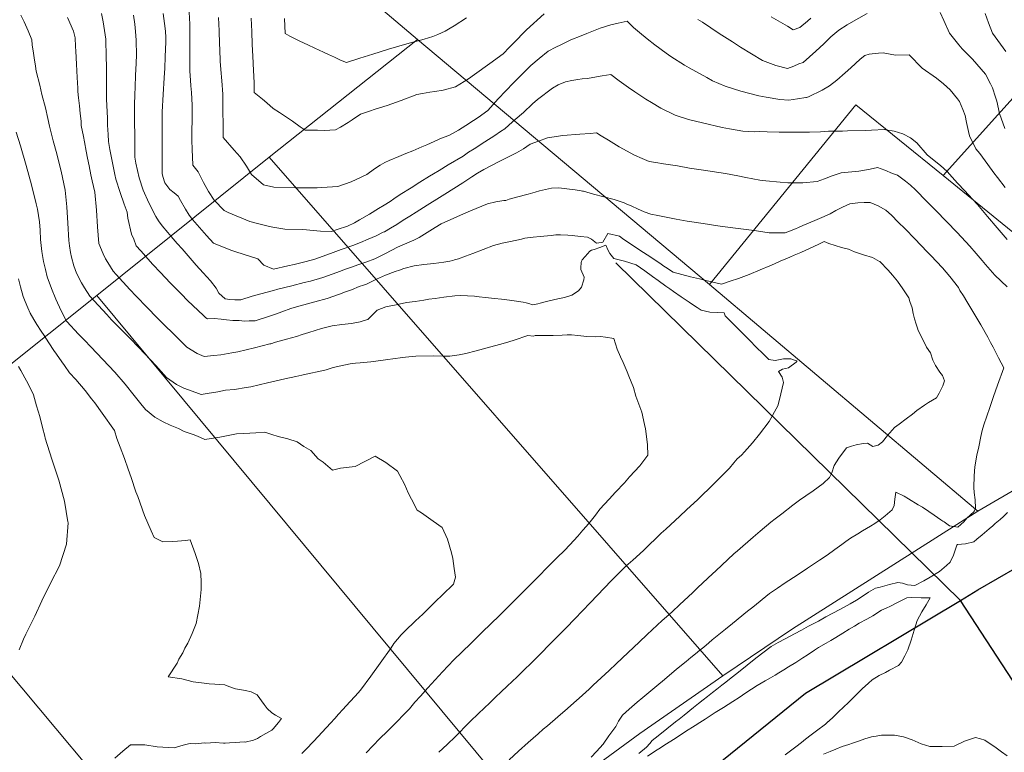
# Model space of a CAD drawing. Header units: inches. Extents: x 11351264 to 11356330, y 6702313 to 6706468.
# Tile 85 of 160: x 11354067 to 11354518, y 6705054 to 6705391. Entities that reach past the tile are written whole.
import ezdxf

# ---------------------------------------------------------------- set-up
doc = ezdxf.new("R2010")
doc.units = ezdxf.units.IN
doc.header["$MEASUREMENT"] = 0
doc.layers.add('Shumate_Contours_clip1', color=7, linetype='Continuous', lineweight=0)
doc.layers.add('Shumate_Parcels_clip1', color=7, linetype='Continuous', lineweight=0)
doc.layers.add('Shumate_Streets_clip1', color=7, linetype='Continuous')

msp = doc.modelspace()

# ---------------------------------------------------------------- linework, layer by layer
at = {"layer": 'Shumate_Contours_clip1'}
for points, elevation in [([(11354067.15, 6705392.58), (11354068.65, 6705389.62), (11354070.51, 6705385.47), (11354072.18, 6705381.3), (11354072.38, 6705379.08), (11354073.05, 6705375.25), (11354073.26, 6705373.01), (11354073.93, 6705369.2), (11354074.16, 6705366.92), (11354075.88, 6705360.53), (11354076.82, 6705356.29), (11354078.45, 6705350.19), (11354079.51, 6705345.16), (11354080.24, 6705341.65), (11354082.05, 6705335.04), (11354083.66, 6705328.96), (11354084.48, 6705325.84), (11354085.7, 6705321.02), (11354087.56, 6705312.29), (11354088.2, 6705304.72), (11354088.75, 6705297.15), (11354089.24, 6705289.31), (11354089.48, 6705286.8), (11354089.89, 6705283.77), (11354090.34, 6705281.63), (11354091.47, 6705277.64), (11354092.76, 6705274.18), (11354095.04, 6705269.78), (11354096.38, 6705267.52), (11354098.78, 6705263.66), (11354106.56, 6705255.24), (11354108.8, 6705252.91), (11354112.79, 6705248.75), (11354117.1, 6705244.39), (11354121.25, 6705240.1), (11354124.05, 6705237.25), (11354129.01, 6705231.87), (11354133.96, 6705226.35), (11354138.54, 6705223.14), (11354141.9, 6705221.45), (11354147.4, 6705219.42), (11354149.87, 6705218.64), (11354152.53, 6705219.05), (11354157.55, 6705219.78), (11354160.97, 6705220.49), (11354165.14, 6705220.84), (11354170.43, 6705221.76), (11354172.69, 6705222.14), (11354180.3, 6705223.89), (11354188.14, 6705225.75), (11354193.22, 6705226.87), (11354195.96, 6705227.41), (11354199.37, 6705228.16), (11354203.78, 6705229.12), (11354207.09, 6705229.95), (11354210.44, 6705230.9), (11354213.96, 6705231.73), (11354218.16, 6705232.72), (11354220.62, 6705232.88), (11354222.7, 6705233.14), (11354227.61, 6705233.59), (11354234.31, 6705234.52), (11354238.8, 6705235.09), (11354241.09, 6705235.39), (11354243.56, 6705235.67), (11354248.34, 6705236.13), (11354256.46, 6705236.36), (11354261.13, 6705236.21), (11354263.91, 6705236.09), (11354268.17, 6705236.71), (11354271.14, 6705237.32), (11354275.87, 6705238.61), (11354282.06, 6705240.35), (11354287.2, 6705241.63), (11354290.9, 6705242.76), (11354293.3, 6705243.57), (11354299.7, 6705245.72), (11354302.2, 6705245.4), (11354302.93, 6705245.7), (11354304.24, 6705245.66), (11354306.81, 6705245.63), (11354311.23, 6705245.69), (11354315.38, 6705245.82), (11354317.61, 6705245.88), (11354319.67, 6705245.93), (11354322.57, 6705245.61), (11354326.76, 6705245.17), (11354330.68, 6705245.1), (11354332.9, 6705245.22), (11354335.21, 6705244.88), (11354339.01, 6705244.28), (11354340.59, 6705239.41), (11354342.14, 6705235.82), (11354343.28, 6705233.19), (11354345.14, 6705228.93), (11354346.01, 6705226.97), (11354348.05, 6705221.86), (11354349.12, 6705217.84), (11354351.85, 6705210.47), (11354353.16, 6705204.88), (11354353.57, 6705202.8), (11354354.23, 6705198.01), (11354354.5, 6705195.54), (11354354.66, 6705190.73), (11354351.04, 6705185.77), (11354346.23, 6705180.73), (11354343.9, 6705178.08), (11354339.88, 6705173.74), (11354336.95, 6705170.52), (11354332.69, 6705165.9), (11354330.59, 6705163.23), (11354328.17, 6705160.15), (11354326.33, 6705158.03), (11354324.82, 6705156.29), (11354322.54, 6705153.62), (11354320.72, 6705151.58), (11354318.9, 6705149.65), (11354316.39, 6705147.01), (11354313.08, 6705143.77), (11354309.29, 6705140), (11354303.85, 6705134.48), (11354298.07, 6705128.56), (11354295.26, 6705125.76), (11354286.58, 6705117.17), (11354278.75, 6705109.46), (11354273.62, 6705104.43), (11354269.37, 6705100.3), (11354265.75, 6705096.85), (11354260.54, 6705091.35), (11354255.44, 6705085.8), (11354253.79, 6705084.03), (11354250.42, 6705080.21), (11354247.86, 6705077.37), (11354245.33, 6705074.29), (11354243.46, 6705072.32), (11354238.98, 6705067.68), (11354235.33, 6705064.12), (11354231.66, 6705060.57), (11354228.68, 6705057.46), (11354225.54, 6705054.13)], 1434), ([(11354104.16, 6705393.45), (11354104.98, 6705389.52), (11354105.58, 6705385.61), (11354106.08, 6705381.7), (11354106.16, 6705379.4), (11354106.23, 6705375.67), (11354106.31, 6705372.97), (11354106.38, 6705369.64), (11354106.5, 6705366.55), (11354106.42, 6705362.59), (11354106.49, 6705357.88), (11354106.43, 6705354.45), (11354106.6, 6705350.85), (11354106.72, 6705348.65), (11354106.89, 6705345.04), (11354106.98, 6705342.17), (11354107.28, 6705337.89), (11354107.33, 6705334.64), (11354108.01, 6705330.93), (11354108.75, 6705327.12), (11354109.34, 6705324.13), (11354110.32, 6705319.52), (11354110.76, 6705317.34), (11354112.66, 6705311.22), (11354114.51, 6705305.87), (11354115.88, 6705302.28), (11354116.3, 6705299.5), (11354117.89, 6705292.17), (11354118.92, 6705289.84), (11354120.07, 6705286.78), (11354122.15, 6705284.44), (11354127.72, 6705278.21), (11354131.18, 6705274.52), (11354135.58, 6705269.88), (11354140.78, 6705264.64), (11354143.65, 6705261.77), (11354150.96, 6705254.78), (11354151.63, 6705254.12), (11354152.06, 6705253.69), (11354152.71, 6705253.34), (11354155.77, 6705253.51), (11354159.03, 6705253.13), (11354161.49, 6705252.79), (11354164.42, 6705252.59), (11354167.3, 6705252.51), (11354169.68, 6705252.25), (11354171.84, 6705252.33), (11354174.59, 6705252.4), (11354180.72, 6705254.4), (11354183.91, 6705255.46), (11354186.78, 6705256.5), (11354191.04, 6705258.03), (11354193.5, 6705258.73), (11354201.95, 6705261.14), (11354207.63, 6705262.69), (11354213.24, 6705264.55), (11354215.96, 6705265.62), (11354218.8, 6705266.65), (11354222.36, 6705268.11), (11354224.23, 6705268.77), (11354225.69, 6705269.27), (11354230.24, 6705271.43), (11354234.4, 6705273.39), (11354238.75, 6705274.95), (11354240.79, 6705275.65), (11354242.75, 6705276.35), (11354247.52, 6705277.55), (11354251.97, 6705278.23), (11354256.59, 6705278.7), (11354261.12, 6705279.29), (11354263.84, 6705279.83), (11354265.19, 6705280.1), (11354266.04, 6705280.34), (11354267.86, 6705280.9), (11354270.98, 6705282), (11354274.37, 6705283.26), (11354279.12, 6705285.15), (11354283.87, 6705286.98), (11354287.93, 6705288.02), (11354290.89, 6705288.7), (11354294.55, 6705289.4), (11354296.66, 6705289.85), (11354298.27, 6705290.25), (11354302.05, 6705290.74), (11354305.28, 6705291.04), (11354310.27, 6705291.61), (11354312.52, 6705291.79), (11354314.58, 6705291.91), (11354317.91, 6705291.71), (11354320.01, 6705291.51), (11354323.84, 6705291.13), (11354326.97, 6705290.83), (11354328.82, 6705289.88), (11354331.06, 6705288.09), (11354333.33, 6705288.36), (11354334.01, 6705288.47), (11354336.36, 6705292.52), (11354341.71, 6705291.22), (11354343.03, 6705290.23), (11354347.81, 6705287.02), (11354352.6, 6705283.81), (11354354.35, 6705282.65), (11354357.38, 6705280.61), (11354360.75, 6705278.37), (11354361.96, 6705277.54), (11354362.81, 6705276.95), (11354366.24, 6705274.73), (11354374.24, 6705272.63), (11354378.39, 6705271.61), (11354381.28, 6705270.87), (11354388.4, 6705269.19), (11354392.39, 6705270.56), (11354396.15, 6705271.88), (11354401.1, 6705273.58), (11354406.22, 6705275.81), (11354410.52, 6705277.64), (11354412.69, 6705278.59), (11354415.62, 6705279.86), (11354417.63, 6705280.73), (11354419.82, 6705281.65), (11354421.69, 6705282.44), (11354424.76, 6705283.81), (11354427.06, 6705284.85), (11354430.44, 6705286.38), (11354433.39, 6705287.73), (11354435.57, 6705288.74), (11354437.63, 6705287.81), (11354440.62, 6705286.9), (11354443.47, 6705286.05), (11354446.68, 6705285.2), (11354449.47, 6705283.97), (11354453.56, 6705282.68), (11354457.72, 6705281.45), (11354460.93, 6705279.59), (11354460.98, 6705279.53), (11354464.86, 6705275.69), (11354466.77, 6705273.37), (11354469.06, 6705270.55), (11354471.6, 6705267.07), (11354474.34, 6705262.89), (11354474.83, 6705261.31), (11354475.79, 6705258.33), (11354476.29, 6705255.68), (11354476.9, 6705253.28), (11354477.65, 6705250.89), (11354478.45, 6705248.59), (11354478.5, 6705248.5), (11354478.52, 6705248.45), (11354479.59, 6705246.13), (11354480.68, 6705243.76), (11354482.41, 6705240.22), (11354484.2, 6705237.73), (11354485.35, 6705234.3), (11354486.51, 6705231.93), (11354488.59, 6705228.87), (11354489.75, 6705227.23), (11354490.66, 6705224.85), (11354489.87, 6705222.51), (11354488.3, 6705219.16), (11354486.98, 6705217.1), (11354483.33, 6705214.86), (11354481.5, 6705213.71), (11354477.92, 6705211.25), (11354475.94, 6705209.57), (11354473.09, 6705207.39), (11354469.88, 6705205), (11354467.75, 6705203.42), (11354464.47, 6705199.82), (11354462.2, 6705196.85), (11354460.2, 6705195.31), (11354457.82, 6705194.67), (11354455.36, 6705196.24), (11354453.36, 6705196.11), (11354450.16, 6705195.5), (11354448, 6705194.89), (11354445.67, 6705194.04), (11354442.2, 6705189.43), (11354440.04, 6705185.94), (11354439.03, 6705182.57), (11354437.99, 6705180.53), (11354435.03, 6705177.67), (11354430.5, 6705174.4), (11354427.05, 6705172.12), (11354424.15, 6705170.12), (11354421.07, 6705167.84), (11354416.08, 6705163.89), (11354413.05, 6705161.48), (11354411.08, 6705159.93), (11354406.13, 6705155.8), (11354402.97, 6705153.05), (11354395.73, 6705146.85), (11354394.11, 6705145.46), (11354385.86, 6705137.7), (11354384.32, 6705136.26), (11354377.63, 6705129.94), (11354375.06, 6705127.54), (11354369.39, 6705122.18), (11354365.78, 6705118.84), (11354363.16, 6705116.61), (11354361.27, 6705114.85), (11354354.42, 6705108.41), (11354350.7, 6705104.95), (11354345.69, 6705100.2), (11354340.13, 6705095.05), (11354336.96, 6705092), (11354329.58, 6705085.19), (11354327.7, 6705083.34), (11354323.18, 6705079.28), (11354320.71, 6705077.06), (11354317.84, 6705074.55), (11354313.42, 6705070.69), (11354308.64, 6705066.48), (11354306.69, 6705064.93), (11354304.36, 6705062.91), (11354299.76, 6705058.89), (11354295.31, 6705054.87), (11354291.03, 6705050.86)], 1430), ([(11354118.88, 6705392.68), (11354119.43, 6705388.56), (11354119.73, 6705385.12), (11354119.98, 6705381.21), (11354120.14, 6705374.11), (11354119.85, 6705367.49), (11354119.8, 6705365.26), (11354119.54, 6705359.42), (11354119.49, 6705356.43), (11354119.29, 6705351.34), (11354119.33, 6705346.18), (11354119.36, 6705342.13), (11354119.46, 6705339.01), (11354119.42, 6705334.77), (11354119.47, 6705331.83), (11354119.46, 6705327.43), (11354119.97, 6705324.79), (11354121.43, 6705318), (11354123.24, 6705312.27), (11354125.84, 6705306.58), (11354129.02, 6705300.19), (11354130.26, 6705298.26), (11354131.97, 6705295.9), (11354134.58, 6705292.91), (11354136.09, 6705291.09), (11354138.88, 6705287.92), (11354141.08, 6705285.35), (11354143.86, 6705282.2), (11354147.59, 6705277.9), (11354150.76, 6705274.37), (11354154.13, 6705270.69), (11354156.66, 6705267.32), (11354157.99, 6705265.1), (11354160.87, 6705262.52), (11354162.93, 6705262.14), (11354165.22, 6705262.06), (11354168.06, 6705261.99), (11354173.31, 6705263.77), (11354177.19, 6705264.72), (11354182.97, 6705266.24), (11354185.08, 6705266.87), (11354191.45, 6705268.47), (11354197.02, 6705269.91), (11354199.95, 6705270.63), (11354205.61, 6705272.27), (11354212.03, 6705274.5), (11354216.48, 6705276.18), (11354218.71, 6705277.01), (11354221.72, 6705278.06), (11354225.36, 6705279.34), (11354229.43, 6705280.83), (11354232.49, 6705282.37), (11354234.38, 6705283.32), (11354239.93, 6705286.24), (11354242.26, 6705287.21), (11354244.19, 6705287.97), (11354247.39, 6705289.36), (11354249.83, 6705290.57), (11354257.18, 6705295.18), (11354259.86, 6705296.87), (11354265.66, 6705299.47), (11354270.1, 6705301.42), (11354273.39, 6705302.91), (11354281.15, 6705306.11), (11354284.92, 6705307.04), (11354288.56, 6705307.59), (11354289.48, 6705307.56), (11354291.08, 6705308.14), (11354294.45, 6705309.09), (11354299.72, 6705310.56), (11354303, 6705311.42), (11354305.02, 6705311.98), (11354310.42, 6705313.25), (11354313.79, 6705313.34), (11354317.52, 6705312.92), (11354321.28, 6705312.45), (11354324.08, 6705312.06), (11354324.76, 6705311.93), (11354325.12, 6705311.83), (11354329.79, 6705310.58), (11354334.44, 6705309.34), (11354339.17, 6705308), (11354343.75, 6705306.52), (11354343.86, 6705306.47), (11354344.77, 6705306.1), (11354347.37, 6705305.01), (11354349.98, 6705303.76), (11354353.02, 6705302.36), (11354355.97, 6705301.31), (11354359.23, 6705300.74), (11354367.67, 6705299.05), (11354372.76, 6705298.16), (11354380.1, 6705296.98), (11354386.72, 6705296.04), (11354392.33, 6705295.26), (11354400.91, 6705294.15), (11354404.5, 6705293.68), (11354410.34, 6705292.79), (11354413.22, 6705292.71), (11354417.57, 6705292.73), (11354420.06, 6705293.73), (11354422.65, 6705294.78), (11354423.46, 6705295.13), (11354425.8, 6705296.13), (11354431.2, 6705298.42), (11354434.5, 6705299.83), (11354438.24, 6705301.48), (11354440.85, 6705303.08), (11354443.84, 6705304.52), (11354447.26, 6705306.1), (11354450.91, 6705306.46), (11354453.92, 6705306.61), (11354456.57, 6705306.66), (11354460.28, 6705305.17), (11354463.85, 6705303.12), (11354466.35, 6705300.88), (11354469.47, 6705297.71), (11354472.6, 6705294.54), (11354477.02, 6705289.98), (11354479.81, 6705287.1), (11354482.96, 6705283.83), (11354484.38, 6705282.34), (11354489.8, 6705276.72), (11354493.19, 6705272.67), (11354497.1, 6705267.63), (11354497.76, 6705266.31), (11354499.39, 6705263.79), (11354500.89, 6705261.27), (11354503.65, 6705256.72), (11354507.4, 6705250.58), (11354510.56, 6705244.91), (11354511.78, 6705242.43), (11354512.92, 6705240.25), (11354514.36, 6705237.5), (11354515.41, 6705235.33), (11354517.82, 6705230.79), (11354515.05, 6705222.84), (11354513.21, 6705217.66), (11354511.44, 6705212.63), (11354508.76, 6705204.58), (11354507.98, 6705202.1), (11354507.37, 6705199.28), (11354506.35, 6705194.61), (11354505.53, 6705190.72), (11354504.52, 6705185.32), (11354504.23, 6705181.26), (11354504.09, 6705175.95), (11354504.25, 6705173.66), (11354504.68, 6705170.27), (11354504.92, 6705166.37), (11354504.3, 6705165.07), (11354504.23, 6705164.94), (11354502.64, 6705163.41), (11354500.95, 6705161.78), (11354499.51, 6705160.19), (11354496.81, 6705157.77), (11354493.04, 6705158.36), (11354490.48, 6705160.08), (11354489.93, 6705160.4), (11354488.96, 6705161.13), (11354485.92, 6705163.22), (11354483.55, 6705164.95), (11354480.6, 6705166.82), (11354478.63, 6705168.01), (11354474.13, 6705170.69), (11354472.16, 6705171.91), (11354468.44, 6705173.79), (11354467.87, 6705170.49), (11354467.65, 6705167.64), (11354466.66, 6705165.59), (11354463.46, 6705162.94), (11354461.14, 6705161.11), (11354458.76, 6705159.39), (11354456.82, 6705158.17), (11354453.15, 6705156.09), (11354450.95, 6705154.71), (11354447.64, 6705152.6), (11354445.5, 6705151.13), (11354443.6, 6705149.69), (11354440.34, 6705147.42), (11354436.87, 6705144.78), (11354433.34, 6705142.54), (11354427.87, 6705138.89), (11354423.12, 6705135.72), (11354417.68, 6705132.1), (11354414.11, 6705129.74), (11354410.43, 6705127.3), (11354402.78, 6705121.05), (11354400.36, 6705119.14), (11354393.47, 6705113.49), (11354390.29, 6705110.95), (11354384.18, 6705105.93), (11354382.57, 6705104.59), (11354380.27, 6705102.67), (11354378.47, 6705101.19), (11354376.5, 6705099.6), (11354374.34, 6705097.83), (11354372.2, 6705096.11), (11354367.85, 6705092.46), (11354362.26, 6705087.84), (11354358.81, 6705084.94), (11354352.34, 6705079.52), (11354349.83, 6705077.4), (11354346.16, 6705074.15), (11354342.98, 6705071.38), (11354341.15, 6705068.68), (11354339.94, 6705066.3), (11354336.78, 6705061.96), (11354334.17, 6705058.19), (11354331.09, 6705054.8), (11354328.61, 6705052.14)], 1428), ([(11354132.39, 6705393.4), (11354132.99, 6705388.87), (11354133.43, 6705385.28), (11354133.64, 6705382.37), (11354133.68, 6705380.35), (11354133.39, 6705373.58), (11354133.16, 6705368.34), (11354132.88, 6705363.85), (11354132.41, 6705356.31), (11354131.95, 6705348.28), (11354131.94, 6705347.33), (11354131.95, 6705340.15), (11354131.93, 6705332.97), (11354131.92, 6705325.78), (11354131.91, 6705320.03), (11354132.21, 6705318.68), (11354133.15, 6705315.65), (11354135.42, 6705312.62), (11354137.47, 6705311.19), (11354139.34, 6705309.54), (11354140.39, 6705307.58), (11354142.74, 6705303.57), (11354144.38, 6705300.83), (11354145.92, 6705298.82), (11354150.14, 6705294.03), (11354152.32, 6705291.61), (11354155.55, 6705288.05), (11354163.47, 6705284.85), (11354165.72, 6705283.98), (11354175.91, 6705280.8), (11354178.62, 6705277.95), (11354183, 6705276.07), (11354189.53, 6705277.58), (11354192.47, 6705278.29), (11354198.06, 6705279.6), (11354201.92, 6705280.75), (11354209.15, 6705283.32), (11354214.07, 6705285.1), (11354219.32, 6705286.95), (11354222.92, 6705288.38), (11354226.5, 6705289.85), (11354230.06, 6705291.41), (11354233.37, 6705293.01), (11354233.71, 6705293.18), (11354233.93, 6705293.29), (11354236.63, 6705294.86), (11354239.61, 6705296.65), (11354242.52, 6705298.58), (11354245.48, 6705300.4), (11354248.37, 6705302.21), (11354253.51, 6705305.45), (11354259.11, 6705308.96), (11354261.53, 6705310.49), (11354269.87, 6705315.71), (11354273.88, 6705318.42), (11354276.58, 6705320.12), (11354279.51, 6705321.85), (11354283.27, 6705323.86), (11354286.53, 6705325.51), (11354288.92, 6705326.67), (11354294.4, 6705329.45), (11354297.59, 6705331.32), (11354300.71, 6705333.52), (11354304.56, 6705334.86), (11354308.72, 6705336.39), (11354315.7, 6705337.38), (11354323.41, 6705338.03), (11354328.25, 6705338.34), (11354331.09, 6705338.62), (11354333.2, 6705337.31), (11354336.56, 6705335.29), (11354341.53, 6705332.26), (11354348.52, 6705328.45), (11354352.06, 6705326.87), (11354355.24, 6705325.52), (11354358.28, 6705325.04), (11354361.78, 6705324.36), (11354368.3, 6705323.47), (11354373.74, 6705322.5), (11354379.13, 6705321.63), (11354390.33, 6705319.94), (11354395.89, 6705318.86), (11354399.61, 6705318.11), (11354405.94, 6705316.96), (11354408.7, 6705316.62), (11354415.3, 6705316.02), (11354418.91, 6705315.69), (11354422.62, 6705315.64), (11354425.78, 6705315.77), (11354432.37, 6705316.32), (11354435.64, 6705317.48), (11354439.17, 6705318.9), (11354443.36, 6705320.29), (11354451.38, 6705321.05), (11354453.97, 6705321.46), (11354456.65, 6705322.02), (11354459.9, 6705322.74), (11354463.3, 6705321.45), (11354466.81, 6705320.06), (11354469.1, 6705319.26), (11354472.79, 6705316.43), (11354475.02, 6705314.67), (11354477.34, 6705312.53), (11354478.13, 6705311.74), (11354481.77, 6705307.98), (11354484.24, 6705305.44), (11354486.65, 6705302.96), (11354491.54, 6705297.95), (11354496.44, 6705292.93), (11354502.24, 6705286.68), (11354505.19, 6705283.23), (11354507.89, 6705280.14), (11354509.46, 6705278.3), (11354513.71, 6705273.36), (11354519.39, 6705268.05)], 1426), ([(11354144.41, 6705394.08), (11354144.64, 6705388.5), (11354144.68, 6705383.59), (11354144.65, 6705377.11), (11354144.62, 6705367.02), (11354144.95, 6705362.76), (11354145.15, 6705360.24), (11354145.38, 6705357.11), (11354145.66, 6705351.41), (11354145.65, 6705344.59), (11354145.63, 6705339.54), (11354145.64, 6705335.36), (11354145.77, 6705330.8), (11354145.91, 6705327.62), (11354146.01, 6705323.79), (11354148.42, 6705320.81), (11354150.94, 6705315.91), (11354153.15, 6705311.73), (11354155.74, 6705307.68), (11354160.36, 6705303.03), (11354162.24, 6705302.13), (11354172.19, 6705298.03), (11354176.28, 6705296.96), (11354180.6, 6705295.77), (11354182.72, 6705295.4), (11354188.24, 6705294.43), (11354196.53, 6705294.23), (11354204.63, 6705293.56), (11354209.65, 6705293.35), (11354212.27, 6705294.26), (11354216.91, 6705295.86), (11354220.14, 6705297.31), (11354222.39, 6705298.67), (11354226.97, 6705301.37), (11354231.22, 6705303.92), (11354233.75, 6705305.45), (11354236.53, 6705307.17), (11354238.19, 6705308.36), (11354241.1, 6705310.31), (11354246.09, 6705313.44), (11354250.17, 6705315.99), (11354254.52, 6705318.69), (11354256.36, 6705319.82), (11354258.99, 6705321.39), (11354263.09, 6705323.93), (11354269.95, 6705327.98), (11354272.39, 6705329.71), (11354275.1, 6705331.37), (11354279.99, 6705334.47), (11354284.52, 6705337.36), (11354287.09, 6705339.22), (11354289.07, 6705340.53), (11354290.95, 6705342.11), (11354293.89, 6705344.74), (11354297.59, 6705348.02), (11354301.74, 6705352.01), (11354304.13, 6705353.94), (11354311, 6705359.2), (11354313.6, 6705360.62), (11354316.96, 6705362.08), (11354319.78, 6705362.63), (11354322.53, 6705363.11), (11354324.59, 6705363.49), (11354326.97, 6705363.54), (11354331.16, 6705364.33), (11354333.68, 6705364.73), (11354337.75, 6705365.45), (11354341.58, 6705362.51), (11354345.72, 6705359.52), (11354348.63, 6705357.42), (11354353.8, 6705354.08), (11354356.31, 6705352.54), (11354360.68, 6705350), (11354367.19, 6705346.69), (11354373.27, 6705344.73), (11354379.74, 6705343.28), (11354388.68, 6705341.11), (11354392.16, 6705340.49), (11354398.23, 6705339.34), (11354403.74, 6705339.17), (11354405.88, 6705339.19), (11354409.37, 6705339.11), (11354414.89, 6705338.95), (11354420.08, 6705338.92), (11354420.28, 6705338.96), (11354424.44, 6705338.89), (11354426.63, 6705338.91), (11354428.81, 6705338.92), (11354433.77, 6705339.09), (11354437.47, 6705339.37), (11354443.95, 6705339.48), (11354446.14, 6705339.63), (11354454.41, 6705339.77), (11354457.2, 6705339.88), (11354463.12, 6705340.12), (11354463.34, 6705340.12), (11354463.77, 6705340.03), (11354467.54, 6705339.43), (11354471.6, 6705338.18), (11354475.04, 6705336.32), (11354478, 6705334), (11354482.72, 6705328.53), (11354486.69, 6705325.39), (11354488.91, 6705323.7), (11354491.86, 6705320.9), (11354494.25, 6705318.29), (11354496.59, 6705315.55), (11354499.99, 6705311.97), (11354501.49, 6705310.28), (11354505.77, 6705305.78), (11354510.33, 6705300.33), (11354514.85, 6705295), (11354519.44, 6705289.73)], 1424), ([(11354172.76, 6705391.25), (11354173.06, 6705385.2), (11354173.31, 6705379.21), (11354173.58, 6705373.9), (11354173.88, 6705367.25), (11354173.95, 6705364.62), (11354174.14, 6705361.42), (11354174.18, 6705357.2), (11354177.93, 6705354.12), (11354179.9, 6705352.37), (11354182.92, 6705349.76), (11354185.74, 6705347.97), (11354188.56, 6705346.16), (11354191.68, 6705343.98), (11354195.24, 6705341.36), (11354197.53, 6705339.82), (11354203.16, 6705339.84), (11354206.5, 6705339.74), (11354208.8, 6705339.87), (11354211.48, 6705340.1), (11354213.7, 6705341.2), (11354217.19, 6705343.45), (11354219.06, 6705344.55), (11354222.93, 6705347.23), (11354227.01, 6705348.61), (11354229.6, 6705349.45), (11354235.21, 6705351.25), (11354241.48, 6705353.51), (11354248.7, 6705356.23), (11354251.3, 6705356.66), (11354254.74, 6705357.34), (11354257.03, 6705357.67), (11354260.86, 6705358.3), (11354266.52, 6705359.7), (11354272.39, 6705363.44), (11354275.2, 6705365.43), (11354282.14, 6705370.5), (11354288.28, 6705374.94), (11354291.19, 6705377.98), (11354292.85, 6705379.6), (11354299.08, 6705385.95), (11354307.06, 6705393.19)], 1420), ([(11354377.65, 6705390.66), (11354379.68, 6705389.37), (11354387.3, 6705384.3), (11354393.44, 6705380.46), (11354397.16, 6705378.03), (11354407.17, 6705371.81), (11354413.38, 6705369.52), (11354418.69, 6705368.24), (11354421.58, 6705369.23), (11354423.95, 6705370.33), (11354425.88, 6705370.92), (11354431.71, 6705376.19), (11354435.29, 6705379.54), (11354438.58, 6705382.68), (11354442.19, 6705385.69), (11354446.03, 6705388.17), (11354450.1, 6705390.45), (11354455.25, 6705393.44)], 1420), ([(11354488.68, 6705393.91), (11354490.34, 6705390.21), (11354492.99, 6705384.32), (11354497.31, 6705379.06), (11354498.76, 6705377.23), (11354503.55, 6705372.52), (11354505.57, 6705370.15), (11354509.45, 6705365.61), (11354511.84, 6705361.16), (11354512.7, 6705359.35), (11354514.11, 6705355.09), (11354514.65, 6705353.13), (11354515.95, 6705347.45), (11354518.36, 6705340.64)], 1420), ([(11354509.36, 6705393.45), (11354510.93, 6705389.08), (11354512.74, 6705384.42), (11354518.84, 6705375.92)], 1418), ([(11354088.63, 6705391.6), (11354091.37, 6705385.35), (11354092.03, 6705382.19), (11354092.25, 6705378.22), (11354092.32, 6705376.15), (11354092.62, 6705370.11), (11354092.95, 6705364.08), (11354093.24, 6705359.2), (11354093.26, 6705357.63), (11354093.61, 6705354.7), (11354094, 6705351.11), (11354094.38, 6705347.52), (11354094.76, 6705343.93), (11354094.89, 6705342.04), (11354095.83, 6705337.04), (11354096.31, 6705334.52), (11354097.12, 6705330.24), (11354097.78, 6705326.98), (11354098.45, 6705323.45), (11354099.28, 6705319.41), (11354099.81, 6705316.65), (11354101.09, 6705311.46), (11354101.83, 6705303.11), (11354102.38, 6705295.47), (11354102.99, 6705287.85), (11354104.85, 6705283.17), (11354106, 6705280.84), (11354107.11, 6705279.16), (11354109.43, 6705275.22), (11354110.86, 6705273.62), (11354117.14, 6705266.73), (11354119.99, 6705263.72), (11354125.06, 6705258.45), (11354129.68, 6705253.83), (11354132.12, 6705251.38), (11354137.88, 6705245.71), (11354141.2, 6705242.37), (11354143.21, 6705240.33), (11354147.98, 6705237.41), (11354151.29, 6705235.99), (11354155.62, 6705236.41), (11354158.94, 6705236.8), (11354163.97, 6705237.76), (11354166.64, 6705238.23), (11354174.37, 6705239.98), (11354181.29, 6705241.79), (11354181.8, 6705241.83), (11354183.94, 6705242.53), (11354188.92, 6705243.89), (11354193.51, 6705245.23), (11354196.18, 6705246.15), (11354199.26, 6705247.05), (11354205.02, 6705248.82), (11354209.94, 6705250.09), (11354214.33, 6705250.63), (11354218.76, 6705251.14), (11354222.71, 6705251.94), (11354226.07, 6705252.97), (11354226.29, 6705253.05), (11354228.41, 6705255.13), (11354230.56, 6705257.23), (11354234.58, 6705258.82), (11354236.82, 6705259.28), (11354239.31, 6705259.76), (11354243.99, 6705260.81), (11354247.95, 6705261.29), (11354251.89, 6705261.85), (11354254.21, 6705262.27), (11354257.18, 6705262.68), (11354261.12, 6705263.17), (11354266.1, 6705263.92), (11354268.57, 6705263.94), (11354271.97, 6705263.91), (11354275.2, 6705263.63), (11354277.37, 6705263.45), (11354280.15, 6705263.13), (11354284.35, 6705262.69), (11354287.58, 6705262.28), (11354291.17, 6705261.82), (11354294.48, 6705261.43), (11354297.48, 6705260.93), (11354298.88, 6705260.65), (11354300.16, 6705260.29), (11354301.74, 6705259.66), (11354304.28, 6705260.2), (11354305.32, 6705260.53), (11354308.18, 6705261.24), (11354311.44, 6705262.08), (11354313.4, 6705262.53), (11354316.39, 6705263.15), (11354319.8, 6705264.17), (11354322.85, 6705266.16), (11354324.18, 6705267.9), (11354325.35, 6705271.17), (11354325.4, 6705272.42), (11354323.88, 6705275.93), (11354323.92, 6705276.67), (11354324.05, 6705279.22), (11354324.26, 6705279.79), (11354324.6, 6705280.41), (11354325.96, 6705281.9), (11354328.01, 6705284.28), (11354328.8, 6705284.75), (11354329.36, 6705284.96), (11354330.06, 6705285.09), (11354332.65, 6705286.03), (11354335.46, 6705287.12), (11354335.63, 6705286.45), (11354336.1, 6705285.32), (11354337.28, 6705283.34), (11354339.05, 6705281), (11354343.95, 6705279.8), (11354349.33, 6705278.14), (11354353.31, 6705275.28), (11354356.78, 6705272.78), (11354359.45, 6705270.87), (11354362.96, 6705268.35), (11354364.79, 6705267.06), (11354366.47, 6705265.85), (11354369.98, 6705263.35), (11354373.67, 6705260.88), (11354375.58, 6705259.56), (11354377.31, 6705258.43), (11354379.05, 6705257.3), (11354383.03, 6705256.28), (11354386.54, 6705256.22), (11354389.61, 6705256.09), (11354390.15, 6705254.7), (11354393.62, 6705251.11), (11354400.84, 6705243.97), (11354404.9, 6705239.74), (11354406.89, 6705237.91), (11354410.12, 6705234.57), (11354413.08, 6705234.16), (11354416.9, 6705234.87), (11354420.23, 6705234.94), (11354422.71, 6705234.06), (11354422.94, 6705233.97), (11354422.94, 6705233.79), (11354422.9, 6705233.63), (11354422.67, 6705233.41), (11354419.11, 6705230.83), (11354416.47, 6705230.27), (11354414.56, 6705229.07), (11354416.32, 6705226.46), (11354416.85, 6705224.05), (11354415.59, 6705218.93), (11354415.13, 6705216.83), (11354414.32, 6705213.43), (11354410.31, 6705206.25), (11354405.84, 6705200.44), (11354402.59, 6705196.46), (11354399.04, 6705192.26), (11354397.6, 6705190.7), (11354395.54, 6705189), (11354394.11, 6705187.24), (11354392.05, 6705184.83), (11354386.85, 6705179.53), (11354384.87, 6705177.56), (11354377.6, 6705170.43), (11354372.38, 6705165.69), (11354369.26, 6705162.69), (11354362.85, 6705156.83), (11354360.81, 6705154.98), (11354352.76, 6705147.16), (11354350.92, 6705145.4), (11354347.77, 6705142.6), (11354344.63, 6705139.78), (11354343.05, 6705138.21), (11354341.58, 6705136.81), (11354338.8, 6705134.03), (11354337.94, 6705133.16), (11354328.25, 6705122.92), (11354321.15, 6705115.56), (11354317.26, 6705111.54), (11354309.16, 6705103.4), (11354306.02, 6705100.21), (11354304.48, 6705098.71), (11354294.56, 6705088.91), (11354292.56, 6705087.03), (11354290.08, 6705084.64), (11354287.62, 6705082.32), (11354284.62, 6705079.5), (11354282.66, 6705077.62), (11354279.11, 6705074.25), (11354277.53, 6705072.69), (11354272.78, 6705068.03), (11354266.43, 6705061.65), (11354262.72, 6705057.99), (11354258.84, 6705054.38)], 1432), ([(11354157.8, 6705391.55), (11354158.11, 6705385.51), (11354158.3, 6705379.42), (11354158.37, 6705376.86), (11354158.63, 6705371.5), (11354158.93, 6705367.67), (11354159.36, 6705362.52), (11354159.82, 6705356.39), (11354159.84, 6705351.32), (11354159.85, 6705348.29), (11354159.89, 6705342.77), (11354159.93, 6705336.51), (11354164.98, 6705330.71), (11354167.76, 6705327.56), (11354170.64, 6705323.38), (11354172.94, 6705319.54), (11354178.5, 6705314.81), (11354183.21, 6705313.72), (11354193.4, 6705313.36), (11354200.76, 6705313.37), (11354203.04, 6705313.36), (11354205.11, 6705313.49), (11354212.51, 6705314.06), (11354218.63, 6705316.18), (11354220.89, 6705317.21), (11354225.84, 6705319.57), (11354229.4, 6705322.11), (11354231.88, 6705323.78), (11354234.02, 6705325.1), (11354236.1, 6705326.01), (11354240.5, 6705327.73), (11354243.62, 6705329.11), (11354246.97, 6705330.38), (11354251.09, 6705332.25), (11354253.37, 6705333.15), (11354258.42, 6705335.48), (11354259.65, 6705336), (11354263.45, 6705337.35), (11354265.39, 6705338.52), (11354267.88, 6705339.87), (11354271.27, 6705341.95), (11354274.7, 6705344.25), (11354276.83, 6705345.67), (11354281.33, 6705348.89), (11354283.73, 6705351.59), (11354286.01, 6705354.19), (11354293.09, 6705361.62), (11354298.26, 6705366.77), (11354300.99, 6705369.5), (11354304.79, 6705372.71), (11354309.03, 6705376.18), (11354312.5, 6705377.99), (11354314.72, 6705379.1), (11354319.29, 6705381.4), (11354324.14, 6705383.22), (11354326.67, 6705384.22), (11354328.97, 6705385.08), (11354332.84, 6705386.61), (11354337.66, 6705388.18), (11354341.09, 6705388.99), (11354345.13, 6705389.86), (11354348.13, 6705387.01), (11354350.79, 6705384.65), (11354354.4, 6705381.82), (11354357.89, 6705379.08), (11354363.03, 6705375.26), (11354365.24, 6705373.69), (11354371.48, 6705369.67), (11354373.54, 6705368.44), (11354381.65, 6705363.98), (11354384.29, 6705362.53), (11354390.08, 6705360.06), (11354397.34, 6705357.81), (11354405.54, 6705355.66), (11354408.86, 6705355.07), (11354415.16, 6705353.95), (11354419.38, 6705353.67), (11354423.35, 6705354.2), (11354427.03, 6705354.92), (11354427.35, 6705354.92), (11354428.36, 6705355.1), (11354434.55, 6705358.25), (11354437.91, 6705360.17), (11354441.29, 6705362.8), (11354445.13, 6705366.21), (11354447.71, 6705368.53), (11354452, 6705372.38), (11354454.18, 6705374.09), (11354456.17, 6705374.76), (11354460.43, 6705375.26), (11354462.49, 6705375.34), (11354468.28, 6705374.3), (11354474.43, 6705374.38), (11354480.5, 6705368.31), (11354487.06, 6705363.74), (11354490.2, 6705361.07), (11354493.34, 6705358.31), (11354496.61, 6705354.26), (11354497.61, 6705353), (11354499.07, 6705349.42), (11354500.13, 6705346.6), (11354500.79, 6705343.35), (11354501.73, 6705339.33), (11354502.21, 6705337.23), (11354505.07, 6705331.3), (11354506.9, 6705329.1), (11354510.55, 6705324.16), (11354513.31, 6705320.34), (11354514.94, 6705318.19), (11354518.42, 6705313.53)], 1422), ([(11354188.08, 6705391.09), (11354188.34, 6705384.26), (11354190.57, 6705383.07), (11354195.12, 6705380.72), (11354198.76, 6705379.01), (11354202.03, 6705377.43), (11354205.93, 6705375.63), (11354208.29, 6705374.57), (11354210.94, 6705373.33), (11354213.67, 6705372.02), (11354216.5, 6705370.88), (11354222.58, 6705372.89), (11354228.59, 6705374.78), (11354235.72, 6705377.02), (11354240.54, 6705378.46), (11354246.36, 6705380.04), (11354249.34, 6705380.79), (11354252.17, 6705381.61), (11354256, 6705382.78), (11354258.34, 6705383.76), (11354261.8, 6705385.36), (11354263.95, 6705386.69), (11354265.9, 6705387.75), (11354271.55, 6705391.35)], 1418), ([(11354411.13, 6705391.89), (11354418.63, 6705387.52), (11354421.33, 6705385.95), (11354424.41, 6705386.92), (11354427.83, 6705389.87), (11354429.45, 6705391.26)], 1418), ([(11354064.99, 6705339.02), (11354066.96, 6705332.69), (11354069.62, 6705323.67), (11354072.09, 6705314.77), (11354074.2, 6705306.09), (11354074.8, 6705303.58), (11354075.65, 6705297.81), (11354075.96, 6705293.92), (11354076.11, 6705289.63), (11354076.87, 6705284.26), (11354077.59, 6705279.56), (11354078.42, 6705275.86), (11354079.21, 6705272.52), (11354081.17, 6705267.19), (11354083.29, 6705262.27), (11354085.69, 6705257.01), (11354088.08, 6705252.21), (11354088.14, 6705252.11), (11354088.24, 6705252), (11354093.66, 6705246.24), (11354096.29, 6705243.47), (11354099.26, 6705240.47), (11354104.82, 6705234.68), (11354110.28, 6705228.81), (11354114.94, 6705223.27), (11354119.18, 6705218.08), (11354122.23, 6705214.3), (11354124.26, 6705211.7), (11354128.65, 6705208.21), (11354132.44, 6705206.01), (11354135.69, 6705204.56), (11354139.4, 6705202.95), (11354142.12, 6705201.6), (11354146.26, 6705200.17), (11354148.24, 6705199.46), (11354151.55, 6705198), (11354158.47, 6705198.96), (11354166.05, 6705200.52), (11354172.18, 6705200.89), (11354174.9, 6705201.05), (11354179.08, 6705201.3), (11354182.27, 6705200.26), (11354185.09, 6705199.26), (11354189.53, 6705198.21), (11354193.8, 6705196.83), (11354196.92, 6705194.78), (11354200.12, 6705192.81), (11354203.51, 6705189.11), (11354205.78, 6705187.59), (11354210.12, 6705183.86), (11354213.75, 6705184.81), (11354220.53, 6705185.46), (11354229.56, 6705190.35), (11354234.57, 6705187.35), (11354239.83, 6705183.47), (11354240.88, 6705181.46), (11354243.29, 6705177.15), (11354244.73, 6705173.44), (11354246.26, 6705170.52), (11354248.89, 6705165.43), (11354250.94, 6705164.24), (11354256.3, 6705160.44), (11354260.39, 6705157.6), (11354262.76, 6705152.17), (11354264.62, 6705145.95), (11354265.28, 6705143.27), (11354265.88, 6705138.8), (11354266.54, 6705134.69), (11354265.54, 6705131.57), (11354260.44, 6705126.6), (11354257.33, 6705123.57), (11354253.78, 6705120.11), (11354251.44, 6705117.84), (11354248.15, 6705114.66), (11354246.64, 6705113.24), (11354244.84, 6705111.5), (11354243.07, 6705109.82), (11354241.53, 6705108.33), (11354238.23, 6705104.33), (11354236.91, 6705102.35), (11354231.87, 6705095.25), (11354227.68, 6705089.39), (11354222.95, 6705082.95), (11354220.5, 6705080.2), (11354218.02, 6705077.47), (11354214.74, 6705073.99), (11354212.82, 6705071.81), (11354211.11, 6705069.94), (11354209.14, 6705067.68), (11354205.4, 6705063.57), (11354201.57, 6705059.49), (11354197.84, 6705055.68), (11354197.62, 6705055.45), (11354197.6, 6705055.43), (11354197.57, 6705055.4), (11354195.96, 6705053.88)], 1436), ([(11354066.17, 6705271.66), (11354067.08, 6705267.98), (11354068.19, 6705263.51), (11354069.2, 6705261.19), (11354070.36, 6705258.35), (11354071.43, 6705255.86), (11354073.16, 6705253.05), (11354074.5, 6705250.77), (11354076.53, 6705247.61), (11354077.79, 6705245.64), (11354079.99, 6705242.26), (11354082.34, 6705238.82), (11354083.58, 6705237.08), (11354085.91, 6705233.56), (11354087.15, 6705231.87), (11354089.48, 6705228.54), (11354092.32, 6705225.52), (11354096.66, 6705220.48), (11354099.54, 6705216.56), (11354101.03, 6705214.75), (11354104.49, 6705209.97), (11354110.17, 6705202.13), (11354111.14, 6705198.37), (11354112.69, 6705194.42), (11354114.63, 6705189.26), (11354116.35, 6705184.24), (11354117.77, 6705180.54), (11354119.91, 6705173.91), (11354120.79, 6705171.81), (11354123.8, 6705163.07), (11354126.95, 6705155.98), (11354128.23, 6705152.91), (11354132.22, 6705150.96), (11354136.72, 6705151.13), (11354138.94, 6705151.23), (11354142.74, 6705151.56), (11354144.84, 6705151.81), (11354147.06, 6705145.57), (11354148.57, 6705141.05), (11354149.73, 6705136.5), (11354149.78, 6705132.28), (11354149.87, 6705129.03), (11354149.12, 6705121.46), (11354147.5, 6705113.54), (11354145.72, 6705108.9), (11354143.7, 6705104.42), (11354142.4, 6705102.2), (11354141.46, 6705100.07), (11354139.62, 6705097.06), (11354138.88, 6705095.35), (11354134.72, 6705089.06), (11354140.92, 6705088.15), (11354146.12, 6705086.79), (11354150.08, 6705086.25), (11354153.47, 6705085.81), (11354156.18, 6705085.67), (11354160.73, 6705085.36), (11354162.58, 6705084.58), (11354165.67, 6705083.47), (11354170.16, 6705082.7), (11354172.76, 6705082.12), (11354175.51, 6705080.77), (11354178.76, 6705076.36), (11354180.1, 6705074.43), (11354182.21, 6705072.57), (11354183.97, 6705071.5), (11354186.68, 6705069.86), (11354185.26, 6705068.09), (11354182.88, 6705065.11), (11354182.21, 6705064.6), (11354179.57, 6705063.07), (11354177.1, 6705061.58), (11354175.64, 6705060.71), (11354173.78, 6705059.96), (11354169.96, 6705059.1), (11354169.52, 6705059.15), (11354165.64, 6705058.96), (11354162.9, 6705058.79), (11354160.88, 6705058.54), (11354160.16, 6705058.58), (11354156.22, 6705058.89), (11354152.06, 6705058.56), (11354151.4, 6705058.67), (11354147.25, 6705058.32), (11354144.83, 6705058.38), (11354142.63, 6705058.04), (11354137.46, 6705056.43), (11354129.73, 6705056.82), (11354124, 6705057.85), (11354117.39, 6705057.86), (11354113.92, 6705054.97), (11354110.33, 6705051.7)], 1438), ([(11354066.06, 6705231.39), (11354067.11, 6705229.56), (11354069.04, 6705226.15), (11354070.48, 6705223.44), (11354072.9, 6705218.36), (11354074.41, 6705213.39), (11354075.84, 6705208.43), (11354077.17, 6705203.47), (11354078.17, 6705199.46), (11354078.38, 6705198.61), (11354081.35, 6705188.93), (11354084.53, 6705179.24), (11354087.26, 6705169.56), (11354088.78, 6705160.1), (11354088.81, 6705159.9), (11354088.84, 6705159.68), (11354088.05, 6705149.88), (11354084.91, 6705140.02), (11354080.84, 6705131.96), (11354076.73, 6705123.93), (11354073.53, 6705116.83), (11354072.38, 6705114.45), (11354069.51, 6705108.59), (11354068.32, 6705106.3), (11354066.38, 6705101.45)], 1440), ([(11354519.59, 6705164.36), (11354517.71, 6705162.65), (11354516.13, 6705161.27), (11354513.92, 6705159.32), (11354512.79, 6705158.33), (11354511.09, 6705156.97), (11354507.88, 6705154.21), (11354505.53, 6705152.17), (11354504.15, 6705150.98), (11354500.37, 6705150.02), (11354496.58, 6705149.75), (11354496.38, 6705149.42), (11354495.68, 6705147.56), (11354494.81, 6705144.91), (11354493.29, 6705141.66), (11354491.66, 6705140.14), (11354488.32, 6705137.37), (11354484.18, 6705134.75), (11354481.21, 6705133.14), (11354477.07, 6705130.89), (11354473.76, 6705131.16), (11354471.42, 6705132.05), (11354469.23, 6705132.23), (11354465.52, 6705131.43), (11354461.22, 6705130.16), (11354459.06, 6705129.69), (11354455.8, 6705127.81), (11354452.47, 6705125.65), (11354450.27, 6705124.23), (11354447.48, 6705122.46), (11354442.72, 6705119.99), (11354439.5, 6705118.29), (11354436.27, 6705116.58), (11354432.9, 6705114.62), (11354428.36, 6705112.22), (11354425.09, 6705110.49), (11354421.84, 6705108.73), (11354417.58, 6705106.45), (11354414.38, 6705104.72), (11354411.17, 6705102.98), (11354404.15, 6705097.6), (11354400.15, 6705094.38), (11354396.15, 6705091.17), (11354392.12, 6705087.96), (11354390.41, 6705086.62), (11354388.59, 6705085.19), (11354386.23, 6705083.32), (11354384.27, 6705081.79), (11354382.04, 6705080.03), (11354379.95, 6705078.39), (11354377.85, 6705076.73), (11354375.63, 6705075), (11354371.34, 6705071.47), (11354368.97, 6705069.63), (11354367.37, 6705068.3), (11354363.4, 6705065.12), (11354359.4, 6705061.96), (11354356.61, 6705059.79), (11354355.57, 6705058.45), (11354354.05, 6705056.69), (11354350.53, 6705053.83)], 1426), ([(11354354.54, 6705052.63), (11354358.91, 6705055.49), (11354360.41, 6705056.43), (11354362.06, 6705057.48), (11354367.58, 6705061.05), (11354371.94, 6705063.87), (11354376.31, 6705066.68), (11354378.47, 6705068.04), (11354380.88, 6705069.55), (11354385.6, 6705072.58), (11354389.28, 6705074.94), (11354393.64, 6705077.73), (11354396.55, 6705079.55), (11354399.53, 6705081.67), (11354404.78, 6705085.02), (11354406.67, 6705086.12), (11354408.41, 6705087.12), (11354410.89, 6705088.57), (11354413.01, 6705089.83), (11354414.73, 6705090.86), (11354417, 6705092.24), (11354419.17, 6705093.55), (11354422.48, 6705095.65), (11354425.65, 6705097.67), (11354427.76, 6705098.99), (11354431.06, 6705101.32), (11354432.89, 6705102.51), (11354436.45, 6705104.47), (11354438.58, 6705105.73), (11354440.92, 6705107.1), (11354444.05, 6705109.07), (11354447.04, 6705110.94), (11354449.38, 6705112.3), (11354451.62, 6705113.59), (11354455.1, 6705115.55), (11354457.77, 6705117.04), (11354461.86, 6705119.56), (11354463.91, 6705120.46), (11354465.98, 6705121.49), (11354469.18, 6705123.17), (11354470.12, 6705123.55), (11354473.45, 6705125.33), (11354475.56, 6705125.37), (11354479.92, 6705125.25), (11354484.14, 6705125.2), (11354482.23, 6705122.08), (11354480.3, 6705118.8), (11354479.2, 6705116.86), (11354478.16, 6705114.9), (11354476.7, 6705110.41), (11354475.44, 6705105.88), (11354473.83, 6705101.41), (11354472.43, 6705098.64), (11354470.97, 6705095.76), (11354469.59, 6705094.29), (11354465.52, 6705092.04), (11354463.61, 6705091.01), (11354460.75, 6705089.69), (11354457.5, 6705087.64), (11354455.89, 6705086.18), (11354452.86, 6705083.56), (11354451.05, 6705081.68), (11354449.24, 6705079.79), (11354446.7, 6705077.31), (11354444.37, 6705075.11), (11354442.04, 6705072.9), (11354439.71, 6705070.71), (11354437.57, 6705068.72), (11354437.43, 6705068.58), (11354437.38, 6705068.52), (11354436.1, 6705067.35), (11354431.98, 6705064.17), (11354429.62, 6705062.36), (11354426.98, 6705060.35), (11354425.07, 6705058.87), (11354422.58, 6705056.97), (11354420.09, 6705055.06), (11354417.63, 6705053.17)], 1426), ([(11354519.36, 6705052.72), (11354516.77, 6705054.63), (11354514.35, 6705056.46), (11354509.18, 6705059.93), (11354507.12, 6705060.62), (11354504.96, 6705061.17), (11354499.79, 6705059.42), (11354495.16, 6705057.24), (11354489.65, 6705057.05), (11354483.97, 6705057.08), (11354481.95, 6705057.67), (11354479.96, 6705058.28), (11354475.83, 6705060.06), (11354471.92, 6705061.54), (11354467.71, 6705062.22), (11354464.64, 6705062.3), (11354461.84, 6705062.21), (11354459.41, 6705061.86), (11354457.22, 6705061.44), (11354454.22, 6705060.52), (11354451.71, 6705059.66), (11354448.51, 6705058.59), (11354446.82, 6705058), (11354443.74, 6705057.03), (11354440.8, 6705055.83), (11354438.18, 6705054.78), (11354435.17, 6705053.52)], 1424)]:
    msp.add_lwpolyline(points, dxfattribs=dict(at, elevation=elevation))
at = {"layer": 'Shumate_Parcels_clip1'}
for points in [[(11354914, 6705790.5), (11354784, 6705646.5), (11354748, 6705606), (11354632, 6705477), (11354490, 6705319), (11354450, 6705351.5), (11354383, 6705269), (11354249, 6705381.5), (11354186.54, 6705434.55), (11354156, 6705460.5), (11354097, 6705510.5), (11354000, 6705592), (11354302, 6705877.5), (11354091, 6706037.5), (11354128, 6706086), (11354497, 6705922.5)], [(11354249, 6705381.5), (11354181, 6705327.5), (11354102, 6705264), (11353991, 6705175.5), (11353915, 6705115), (11353841.99, 6705056.59), (11353828.12, 6705176.49), (11353828, 6705177.5), (11353814.17, 6705301.48), (11353814, 6705303), (11353802.02, 6705404.81), (11354000, 6705592), (11354097, 6705510.5), (11354156, 6705460.5), (11354186.54, 6705434.55)], [(11354668, 6705421), (11354751, 6705291.5), (11354705, 6705273), (11354640, 6705240.5), (11354608, 6705223), (11354490, 6705319), (11354632, 6705477)], [(11354383, 6705269), (11354506, 6705165), (11354421, 6705111), (11354389, 6705089.5), (11354181, 6705327.5), (11354249, 6705381.5)], [(11354490, 6705319), (11354608, 6705223), (11354566, 6705200), (11354506, 6705165), (11354383, 6705269), (11354450, 6705351.5)], [(11354389, 6705089.5), (11354351, 6705063), (11354300, 6705025.5), (11354102, 6705264), (11354181, 6705327.5)], [(11354300, 6705025.5), (11354282, 6705012), (11354249, 6704986), (11354190, 6704937.5), (11353991, 6705175.5), (11354102, 6705264)], [(11354190, 6704937.5), (11354115, 6704876), (11353915, 6705115), (11353991, 6705175.5)]]:
    msp.add_lwpolyline(points, close=True, dxfattribs=at)
at = {"layer": 'Shumate_Streets_clip1', "color": 4}
msp.add_line((11354498, 6705124), (11354340, 6705279), dxfattribs=at)
for points in [[(11354498, 6705124), (11354506, 6705129), (11354533, 6705144.5), (11354660, 6705210.5), (11354808, 6705268), (11354951, 6705331.5), (11354995, 6705351), (11355351, 6705497), (11355633, 6705615.5)], [(11353902, 6704650), (11354207, 6704903.5), (11354427, 6705081.5), (11354498, 6705124)], [(11354615, 6704918.5), (11354529, 6705076.5), (11354498, 6705124)]]:
    msp.add_lwpolyline(points, dxfattribs=at)

doc.saveas('drawing.dxf')
